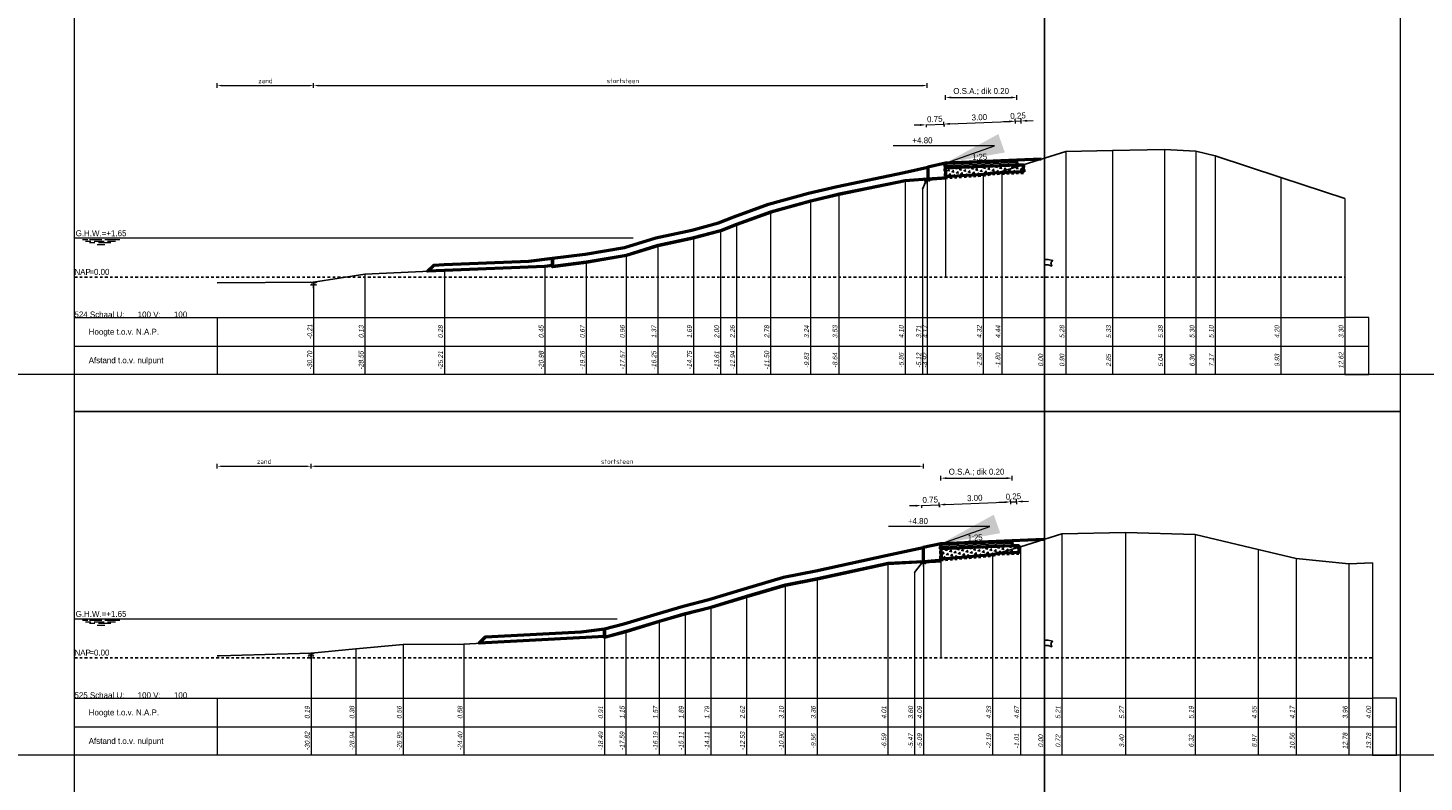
# Model space of a CAD drawing. Header units: metres. Extents: x 1155 to 1506, y 1546 to 1980.
# Tile 3 of 27: x 1250 to 1309, y 1595 to 1627. Entities that reach past the tile are written whole.
import ezdxf
from ezdxf.enums import TextEntityAlignment as Align

# ---------------------------------------------------------------- set-up
doc = ezdxf.new("R2010")
doc.units = ezdxf.units.M
doc.header["$LTSCALE"] = 0.1
doc.linetypes.add('geotextiel', pattern=[0.2, -0.1, 0.1])
doc.linetypes.add('NAP', pattern=[20, 12.5, -2.5, 2.5, -2.5])
for name, color, linetype in [('758', 7, 'Continuous'), ('BS-STORTSTEEN', 6, 'Continuous'), ('BS-ZANDLIJN', 32, 'Continuous'), ('THEORETISCHE_NULLIJN', 255, 'Continuous')]:
    doc.layers.add(name, color=color, linetype=linetype)
for name, color, linetype, lineweight in [('DP-BS-Maatvoering', 2, 'Continuous', 0), ('DP-BS-Matenbalk_verlenglijnen', 253, 'Continuous', 0), ('DP-BS-profiel', 2, 'Continuous', 25), ('DP-Matenbalk', 1, 'Continuous', 18), ('DP-Matenbalk_bestaandehoogten', 6, 'Continuous', 25), ('DP-Matenbalk_teksten', 7, 'Continuous', 25), ('DP-NAP-lijn', 6, 'NAP', 25), ('DP-NW-arcering_asfalt', 1, 'Continuous', 18), ('DP-NW-arcering_funderingslaag', 211, 'Continuous', 13), ('DP-NW-geotextiel', 3, 'geotextiel', 35), ('DP-NW-Maatvoering', 7, 'Continuous', 35), ('DP-NW-Matenbalk_verlenglijnen', 135, 'Continuous', 0), ('DP-NW-profiel', 4, 'Continuous', 50), ('DP-waterlijn', 1, 'Continuous', 13), ('DP-Waterlijn_tekst', 7, 'Continuous', 35), ('maatvoering-leadr', 7, 'Continuous', 30), ('maatvoering-lin', 7, 'Continuous', 20), ('TL-2.5mm Tekst', 7, 'Continuous', 25)]:
    doc.layers.add(name, color=color, linetype=linetype, lineweight=lineweight)
doc.styles.add('bestomschr', font='isocp.shx', dxfattribs={"width": 0.96})
doc.styles.add('dp-besthgt', font='StagCAD.ttf', dxfattribs={"oblique": 10, "height": 0.2})
doc.styles.add('GM25mm', font='StagCAD.ttf', dxfattribs={"width": 0.96, "height": 2.5})
doc.styles.add('StagCAD', font='StagCAD.ttf')
doc.dimstyles.new('best-maatv', dxfattribs={"dimscale": 0.1, "dimtxt": 2, "dimasz": 2, "dimexe": 1, "dimexo": 0, "dimgap": 1, "dimtad": 1, "dimrnd": 0.001, "dimzin": 1, "dimdsep": 46, "dimtxsty": 'bestomschr', "dimcen": 0.09, "dimclrd": 212, "dimclre": 212, "dimclrt": 2, "dimazin": 0, "dimtfac": 1, "dimtix": 1, "dimtmove": 0, "dimatfit": 3, "dimfxl": 1, "dimfxlon": 1, "dimtvp": 0.83, "dimtolj": 1, "dimtzin": 0, "dimlwd": 9, "dimlwe": 9, "dimarcsym": 0})
doc.dimstyles.new('GM-maatvoering', dxfattribs={"dimtxt": 2.5, "dimasz": 2.5, "dimexe": 1, "dimexo": 0, "dimgap": 1, "dimtad": 1, "dimrnd": 0.001, "dimzin": 1, "dimdsep": 46, "dimtxsty": 'StagCAD', "dimcen": 0.09, "dimclrd": 1, "dimclre": 1, "dimclrt": 7, "dimazin": 0, "dimtfac": 1, "dimtix": 1, "dimtmove": 0, "dimatfit": 3, "dimfxl": 1, "dimfxlon": 1, "dimtvp": 0.83, "dimtolj": 1, "dimtzin": 0, "dimlwd": 15, "dimlwe": 15, "dimarcsym": 0})

# ---------------------------------------------------------------- blocks, each defined once
blk = doc.blocks.new('83')
at = {"layer": '758'}
for points in [[(-0.156, 0), (-0.078, -0.039)], [(-0.078, -0.039), (0, 0)], [(0, 0), (0.078, -0.039)], [(0, 0), (0, -0.312)], [(0.078, -0.039), (0.156, 0)], [(-0.156, -0.156), (-0.078, -0.117)], [(0, -0.156), (-0.078, -0.117)], [(0.078, -0.117), (0, -0.156)], [(0.078, -0.117), (0.156, -0.156)]]:
    blk.add_lwpolyline(points, dxfattribs=at)
blk = doc.blocks.new('*D103')
at = {"layer": 'Defpoints', "color": 0, "transparency": 16777216}
for p in [(1287.465, 1608.297), (1287.465, 1604.328), (1261.739, 1600.436)]:
    blk.add_point(p, dxfattribs=at)
at = {"layer": 'DP-BS-Maatvoering', "color": 212, "lineweight": 9, "transparency": 16777216}
for p, q in [((1261.739, 1608.197), (1261.739, 1608.397)), ((1287.465, 1608.197), (1287.465, 1608.397)), ((1261.939, 1608.297), (1287.265, 1608.297))]:
    blk.add_line(p, q, dxfattribs=at)
at = {"layer": 'DP-BS-Maatvoering', "color": 212, "transparency": 16777216}
for points in [[(1261.939, 1608.33), (1261.939, 1608.263), (1261.739, 1608.297)], [(1287.265, 1608.33), (1287.265, 1608.263), (1287.465, 1608.297)]]:
    blk.add_solid(points, dxfattribs=at)
at = {"layer": 'DP-BS-Maatvoering', "color": 2, "transparency": 16777216, "insert": (1274.602, 1608.497), "char_height": 0.2, "attachment_point": 5, "style": 'bestomschr'}
blk.add_mtext('\\A1;stortsteen', dxfattribs=at)
blk = doc.blocks.new('*D102')
at = {"layer": 'Defpoints', "color": 0, "transparency": 16777216}
for p in [(1261.739, 1608.297), (1257.8, 1600.332), (1261.739, 1600.436)]:
    blk.add_point(p, dxfattribs=at)
at = {"layer": 'DP-BS-Maatvoering', "color": 212, "lineweight": 9, "transparency": 16777216}
for p, q in [((1257.8, 1608.197), (1257.8, 1608.397)), ((1261.739, 1608.197), (1261.739, 1608.397)), ((1258, 1608.297), (1261.539, 1608.297))]:
    blk.add_line(p, q, dxfattribs=at)
at = {"layer": 'DP-BS-Maatvoering', "color": 212, "transparency": 16777216}
for points in [[(1258, 1608.33), (1258, 1608.263), (1257.8, 1608.297)], [(1261.539, 1608.33), (1261.539, 1608.263), (1261.739, 1608.297)]]:
    blk.add_solid(points, dxfattribs=at)
at = {"layer": 'DP-BS-Maatvoering', "color": 2, "transparency": 16777216, "insert": (1259.769, 1608.497), "char_height": 0.2, "attachment_point": 5, "style": 'bestomschr'}
blk.add_mtext('\\A1;zand', dxfattribs=at)
blk = doc.blocks.new('*D101')
at = {"layer": 'Defpoints', "color": 0, "transparency": 16777216}
for p in [(1287.63, 1624.297), (1287.63, 1620.409), (1261.848, 1616.036)]:
    blk.add_point(p, dxfattribs=at)
at = {"layer": 'DP-BS-Maatvoering', "color": 212, "lineweight": 9, "transparency": 16777216}
for p, q in [((1261.848, 1624.197), (1261.848, 1624.397)), ((1262.048, 1624.297), (1287.43, 1624.297)), ((1287.63, 1624.197), (1287.63, 1624.397))]:
    blk.add_line(p, q, dxfattribs=at)
at = {"layer": 'DP-BS-Maatvoering', "color": 212, "transparency": 16777216}
for points in [[(1262.048, 1624.33), (1262.048, 1624.263), (1261.848, 1624.297)], [(1287.43, 1624.33), (1287.43, 1624.263), (1287.63, 1624.297)]]:
    blk.add_solid(points, dxfattribs=at)
at = {"layer": 'DP-BS-Maatvoering', "color": 2, "transparency": 16777216, "insert": (1274.84, 1624.497), "char_height": 0.2, "attachment_point": 5, "style": 'bestomschr'}
blk.add_mtext('\\A1;stortsteen', dxfattribs=at)
blk = doc.blocks.new('*D100')
at = {"layer": 'Defpoints', "color": 0, "transparency": 16777216}
for p in [(1261.848, 1624.297), (1257.8, 1616.001), (1261.848, 1616.036)]:
    blk.add_point(p, dxfattribs=at)
at = {"layer": 'DP-BS-Maatvoering', "color": 212, "lineweight": 9, "transparency": 16777216}
for p, q in [((1257.8, 1624.197), (1257.8, 1624.397)), ((1258, 1624.297), (1261.648, 1624.297)), ((1261.848, 1624.197), (1261.848, 1624.397))]:
    blk.add_line(p, q, dxfattribs=at)
at = {"layer": 'DP-BS-Maatvoering', "color": 212, "transparency": 16777216}
for points in [[(1258, 1624.33), (1258, 1624.263), (1257.8, 1624.297)], [(1261.648, 1624.33), (1261.648, 1624.263), (1261.848, 1624.297)]]:
    blk.add_solid(points, dxfattribs=at)
at = {"layer": 'DP-BS-Maatvoering', "color": 2, "transparency": 16777216, "insert": (1259.824, 1624.497), "char_height": 0.2, "attachment_point": 5, "style": 'bestomschr'}
blk.add_mtext('\\A1;zand', dxfattribs=at)
blk = doc.blocks.new('131', base_point=(1177.325884, 0))
at = {"layer": 'THEORETISCHE_NULLIJN'}
blk.add_lwpolyline([(1177.325884, 0), (1177.325884, 0.5), (1177.450884, 0.5), (1177.607134, 0.46875), (1177.544634, 0.40625), (1177.575884, 0.3125), (1177.450884, 0.34375), (1177.325884, 0.34375)], dxfattribs=at)
blk = doc.blocks.new('*D52')
at = {"layer": 'Defpoints', "color": 0, "transparency": 16777216}
for p in [(2.932, 6.557), (0, 4.8), (2.998, 4.92)]:
    blk.add_point(p, dxfattribs=at)
at = {"layer": 'maatvoering-lin', "color": 1, "lineweight": 15, "transparency": 16777216}
for p, q in [((-0.061, 6.337), (-0.069, 6.537)), ((0.184, 6.447), (2.682, 6.547)), ((2.936, 6.457), (2.928, 6.657))]:
    blk.add_line(p, q, dxfattribs=at)
at = {"layer": 'maatvoering-lin', "color": 1, "transparency": 16777216}
for points in [[(0.183, 6.489), (0.186, 6.406), (-0.065, 6.437)], [(2.681, 6.589), (2.684, 6.506), (2.932, 6.557)]]:
    blk.add_solid(points, dxfattribs=at)
at = {"layer": 'maatvoering-lin', "color": 7, "transparency": 16777216, "insert": (1.424, 6.722), "char_height": 0.25, "attachment_point": 5, "rotation": 2.29061, "style": 'StagCAD'}
blk.add_mtext('\\A1;3.00', dxfattribs=at)
blk = doc.blocks.new('*D53')
at = {"layer": 'Defpoints', "color": 0, "transparency": 16777216}
for p in [(3.182, 6.567), (3.006, 4.72), (3.255, 4.73)]:
    blk.add_point(p, dxfattribs=at)
at = {"layer": 'maatvoering-lin', "color": 1, "lineweight": 15, "transparency": 16777216}
for p, q in [((2.682, 6.547), (2.433, 6.537)), ((2.936, 6.457), (2.928, 6.657)), ((2.932, 6.557), (3.182, 6.567)), ((3.186, 6.467), (3.178, 6.667)), ((3.432, 6.577), (3.682, 6.587))]:
    blk.add_line(p, q, dxfattribs=at)
at = {"layer": 'maatvoering-lin', "color": 1, "transparency": 16777216}
for points in [[(2.681, 6.589), (2.684, 6.506), (2.932, 6.557)], [(3.43, 6.619), (3.433, 6.536), (3.182, 6.567)]]:
    blk.add_solid(points, dxfattribs=at)
at = {"layer": 'maatvoering-lin', "color": 7, "transparency": 16777216, "insert": (3.048, 6.787), "char_height": 0.25, "attachment_point": 5, "rotation": 2.29061, "style": 'StagCAD'}
blk.add_mtext('\\A1;0.25', dxfattribs=at)
blk = doc.blocks.new('*D54')
at = {"layer": 'Defpoints', "color": 0, "transparency": 16777216}
for p in [(2.998, 7.555), (0, 4.8), (2.998, 4.92)]:
    blk.add_point(p, dxfattribs=at)
at = {"layer": 'DP-NW-Maatvoering', "color": 1, "lineweight": 15, "transparency": 16777216}
for p, q in [((0, 7.455), (0, 7.655)), ((2.998, 7.455), (2.998, 7.655)), ((0.25, 7.555), (2.748, 7.555))]:
    blk.add_line(p, q, dxfattribs=at)
at = {"layer": 'DP-NW-Maatvoering', "color": 1, "transparency": 16777216}
for points in [[(0.25, 7.597), (0.25, 7.513), (0, 7.555)], [(2.748, 7.597), (2.748, 7.513), (2.998, 7.555)]]:
    blk.add_solid(points, dxfattribs=at)
at = {"layer": 'DP-NW-Maatvoering', "color": 7, "transparency": 16777216, "insert": (1.499, 7.805), "char_height": 0.25, "attachment_point": 5, "style": 'StagCAD'}
blk.add_mtext('\\A1;O.S.A.; dik 0.20 ', dxfattribs=at)
blk = doc.blocks.new('*D55')
at = {"layer": 'Defpoints', "color": 0, "transparency": 16777216}
for p in [(-0.815, 6.407), (-0.065, 6.437), (-0.065, 6.437)]:
    blk.add_point(p, dxfattribs=at)
at = {"layer": 'maatvoering-lin', "color": 1, "lineweight": 15, "transparency": 16777216}
for p, q in [((0.184, 6.447), (0.434, 6.457)), ((-1.065, 6.397), (-1.314, 6.387)), ((-0.815, 6.407), (-0.065, 6.437)), ((-0.815, 6.407), (-0.811, 6.308)), ((-0.065, 6.437), (-0.061, 6.337))]:
    blk.add_line(p, q, dxfattribs=at)
at = {"layer": 'maatvoering-lin', "color": 1, "transparency": 16777216}
for points in [[(0.183, 6.489), (0.186, 6.406), (-0.065, 6.437)], [(-1.066, 6.439), (-1.063, 6.356), (-0.815, 6.407)]]:
    blk.add_solid(points, dxfattribs=at)
at = {"layer": 'maatvoering-lin', "color": 7, "transparency": 16777216, "insert": (-0.449, 6.647), "char_height": 0.25, "attachment_point": 5, "rotation": 2.29061, "style": 'StagCAD'}
blk.add_mtext('\\A1;0.75', dxfattribs=at)
blk = doc.blocks.new('*U22')
at = {"layer": 'DP-NAP-lijn'}
blk.add_line((0, 0), (533.75, 0), dxfattribs=at)
at = {"layer": 'DP-waterlijn'}
for p, q in [((0, 16.5), (234.72, 16.5)), ((3.38, 15.8), (5.63, 15.8)), ((4.71, 15.1), (6.95, 15.1)), ((6.33, 15.8), (11.56, 15.8)), ((8.57, 14.4), (6.38, 14.4)), ((8.25, 15.1), (12.51, 15.1)), ((9.6, 13.7), (12.74, 13.7)), ((15.31, 14.4), (10.04, 14.4)), ((12.73, 15.8), (19.08, 15.8)), ((13.84, 15.1), (17.21, 15.1))]:
    blk.add_line(p, q, dxfattribs=at)
at = {"layer": 'DP-NAP-lijn', "style": 'StagCAD'}
blk.add_text('NAP', height=2.5, dxfattribs=at).set_placement((0, 1))
blk.add_attdef('NAPLIJN', (6.25, 1), '', height=2.5, dxfattribs=at)
at = {"layer": 'DP-Waterlijn_tekst', "style": 'StagCAD'}
blk.add_attdef('WP', text='', height=2.5, dxfattribs=at).set_placement((11.17, 16.5), align=Align.BOTTOM_CENTER)
blk = doc.blocks.new('*U21')
at = {"layer": 'DP-NAP-lijn'}
blk.add_line((0, 0), (545.36, 0), dxfattribs=at)
at = {"layer": 'DP-waterlijn'}
for p, q in [((0, 16.5), (228.08, 16.5)), ((3.38, 15.8), (5.63, 15.8)), ((4.71, 15.1), (6.95, 15.1)), ((6.33, 15.8), (11.56, 15.8)), ((8.57, 14.4), (6.38, 14.4)), ((8.25, 15.1), (12.51, 15.1)), ((9.6, 13.7), (12.74, 13.7)), ((15.31, 14.4), (10.04, 14.4)), ((12.73, 15.8), (19.08, 15.8)), ((13.84, 15.1), (17.21, 15.1))]:
    blk.add_line(p, q, dxfattribs=at)
at = {"layer": 'DP-NAP-lijn', "style": 'StagCAD'}
blk.add_text('NAP', height=2.5, dxfattribs=at).set_placement((0, 1))
blk.add_attdef('NAPLIJN', (6.25, 1), '', height=2.5, dxfattribs=at)
at = {"layer": 'DP-Waterlijn_tekst', "style": 'StagCAD'}
blk.add_attdef('WP', text='', height=2.5, dxfattribs=at).set_placement((11.17, 16.5), align=Align.BOTTOM_CENTER)
blk = doc.blocks.new('dwp2')
at = {"layer": 'DP-NW-arcering_asfalt'}
for points in [[(0.002, 4.75), (3.002, 4.87)], [(0.004, 4.7), (3.004, 4.82)], [(0.006, 4.65), (3.006, 4.77)]]:
    blk.add_lwpolyline(points, dxfattribs=at)
at = {"layer": 'DP-NW-Matenbalk_verlenglijnen'}
blk.add_line((0, 4.8), (0, 0), dxfattribs=at)
at = {"layer": 'DP-NW-profiel'}
blk.add_lwpolyline([(3.008, 4.72), (3, 4.92), (0, 4.8), (0.008, 4.6)], close=True, dxfattribs=at)
at = {"layer": 'maatvoering-leadr', "color": 7, "insert": (-0.544, 5.624), "char_height": 0.25, "attachment_point": 9, "style": 'StagCAD'}
blk.add_mtext('\\A1;+4.80', dxfattribs=at)
at = {"layer": 'TL-2.5mm Tekst', "style": 'GM25mm', "width": 0.96}
blk.add_text('1:25', height=0.25, rotation=2.29061, dxfattribs=at).set_placement((1.446, 4.858), align=Align.BOTTOM_CENTER)
at = {"layer": 'DP-NW-Maatvoering'}
dim = blk.add_linear_dim(base=(2.998, 7.555), p1=(0, 4.8), p2=(2.998, 4.92), text='O.S.A.; dik 0.20 ', dimstyle='GM-maatvoering', dxfattribs=at)
dim.commit()
dim.dimension.update_dxf_attribs({"geometry": '*D54', "text_midpoint": (1.499, 7.805)})
at = {"layer": 'maatvoering-lin'}
for p1, p2, distance, picture, middle in [((-0.815, 6.407), (-0.065, 6.437), 0, '*D55', (-0.449, 6.647)), ((0, 4.8), (2.998, 4.92), 1.639, '*D52', (1.424, 6.722))]:
    dim = blk.add_aligned_dim(p1=p1, p2=p2, distance=distance, dimstyle='GM-maatvoering', dxfattribs=at)
    dim.commit()
    dim.dimension.update_dxf_attribs({"geometry": picture, "text_midpoint": middle})
dim = blk.add_aligned_dim(p1=(3.006, 4.72), p2=(3.255, 4.73), distance=1.839, dimstyle='GM-maatvoering', override={"dimtad": 3}, dxfattribs=at)
dim.commit()
dim.dimension.update_dxf_attribs({"geometry": '*D53', "text_midpoint": (3.048, 6.787)})
at = {"layer": 'maatvoering-leadr', "annotation_type": 0, "has_hookline": 1, "hookline_direction": 1, "text_width": 0.75}
blk.add_leader([(0, 4.8), (2.056, 5.524), (-0.444, 5.524)], dimstyle='GM-maatvoering', override={"dimscale": 0, "dimgap": 1, "dimtad": 1}, dxfattribs=at)

msp = doc.modelspace()

# ---------------------------------------------------------------- hatches: boundary and pattern name
at = {"layer": 'DP-NW-arcering_funderingslaag'}
h = msp.add_hatch(dxfattribs=at)
h.set_pattern_fill('TRIANG', color=256, scale=0.02, angle=45)
h.set_pattern_definition([(105, (-21.35405, 0), (-0.18400887, 0.049305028), [0.09525, -0.09525]), (165, (-21.35405, 0), (-0.134703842, -0.134703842), [0.09525, -0.09525]), (45, (-21.44605, 0.02465), (-0.049305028, 0.18400887), [0.09525, -0.09525])])
h.paths.add_polyline_path([(1290.382, 1620.621), (1289.974, 1620.557), (1288.417, 1620.458), (1288.402, 1620.842), (1291.399, 1620.962), (1291.652, 1620.972), (1291.664, 1620.672)])
h = msp.add_hatch(dxfattribs=at)
h.set_pattern_fill('TRIANG', color=256, scale=0.02, angle=45)
h.set_pattern_definition([(105, (-22.9927, 0), (-0.18400887, 0.049305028), [0.09525, -0.09525]), (165, (-22.9927, 0), (-0.134703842, -0.134703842), [0.09525, -0.09525]), (45, (-23.0847, 0.02465), (-0.049305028, 0.18400887), [0.09525, -0.09525])])
h.paths.add_polyline_path([(1288.227, 1604.393), (1288.209, 1604.842), (1291.207, 1604.962), (1291.459, 1604.972), (1291.471, 1604.672), (1290.581, 1604.636), (1290.371, 1604.576)])

# ---------------------------------------------------------------- linework, layer by layer
at = {"layer": 'BS-STORTSTEEN'}
for points in [[(1261.848, 1616.036), (1264.007, 1616.367), (1267.341, 1616.526), (1271.569, 1616.696), (1273.297, 1616.91), (1274.979, 1617.204), (1276.306, 1617.614), (1277.801, 1617.934), (1278.947, 1618.238), (1279.611, 1618.506), (1281.049, 1619.024), (1282.719, 1619.482), (1283.914, 1619.768), (1286.697, 1620.34), (1287.63, 1620.409)], [(1261.739, 1600.436), (1263.621, 1600.618), (1265.606, 1600.803), (1268.16, 1600.823), (1274.068, 1601.149), (1274.97, 1601.391), (1276.367, 1601.815), (1277.451, 1602.134), (1278.533, 1602.405), (1280.028, 1602.859), (1281.655, 1603.339), (1283.002, 1603.603), (1285.967, 1604.251), (1287.465, 1604.328)]]:
    msp.add_lwpolyline(points, dxfattribs=at)
at = {"layer": 'BS-ZANDLIJN'}
for points in [[(1257.8, 1616.001), (1261.848, 1616.036)], [(1257.8, 1600.332), (1257.881, 1600.334), (1261.739, 1600.436)]]:
    msp.add_lwpolyline(points, dxfattribs=at)
at = {"layer": 'Defpoints', "color": 5}
msp.add_lwpolyline([(1292.557, 1545.747), (1292.557, 1980.151)], dxfattribs=at)
at = {"layer": 'Defpoints', "color": 143, "lineweight": 0, "ltscale": 5, "flags": 128}
for points in [[(1251.8, 1690.593), (1307.5, 1690.593), (1307.5, 1610.593), (1251.8, 1610.593)], [(1251.8, 1610.593), (1307.5, 1610.593), (1307.5, 1545.747), (1251.8, 1545.747)]]:
    msp.add_lwpolyline(points, close=True, dxfattribs=at)
at = {"layer": 'Defpoints', "color": 250, "lineweight": 0}
for points in [[(1339.966, 1612.151), (1208.8, 1612.151)], [(1339.966, 1596.151), (1208.8, 1596.151)]]:
    msp.add_lwpolyline(points, dxfattribs=at)
at = {"layer": 'DP-BS-Matenbalk_verlenglijnen'}
for points in [[(1293.448, 1621.526), (1293.448, 1612.151)], [(1295.407, 1621.569), (1295.407, 1612.151)], [(1297.59, 1621.617), (1297.59, 1612.151)], [(1298.916, 1621.538), (1298.916, 1612.151)], [(1299.72, 1621.341), (1299.72, 1612.151)], [(1290.757, 1620.68), (1290.757, 1612.151)], [(1286.697, 1620.34), (1286.697, 1612.151)], [(1287.63, 1620.409), (1287.63, 1612.151)], [(1289.974, 1620.557), (1289.974, 1612.151)], [(1302.483, 1620.437), (1302.483, 1612.151)], [(1282.719, 1619.482), (1282.719, 1612.151)], [(1283.914, 1619.768), (1283.914, 1612.151)], [(1287.434, 1619.948), (1287.434, 1612.151)], [(1305.175, 1619.546), (1305.175, 1612.151)], [(1281.049, 1619.024), (1281.049, 1612.151)], [(1279.611, 1618.506), (1279.611, 1612.151)], [(1277.801, 1617.934), (1277.801, 1612.151)], [(1278.947, 1618.238), (1278.947, 1612.151)], [(1274.979, 1617.204), (1274.979, 1612.151)], [(1276.306, 1617.614), (1276.306, 1612.151)], [(1271.569, 1616.696), (1271.569, 1612.151)], [(1273.297, 1616.91), (1273.297, 1612.151)], [(1261.848, 1616.036), (1261.848, 1612.151)], [(1264.007, 1616.367), (1264.007, 1612.151)], [(1267.341, 1616.526), (1267.341, 1612.151)], [(1292.557, 1616.242), (1292.557, 1612.151)], [(1293.282, 1605.454), (1293.282, 1596.151)], [(1295.961, 1605.514), (1295.961, 1596.151)], [(1298.878, 1605.431), (1298.878, 1596.151)], [(1291.547, 1604.917), (1291.547, 1596.151)], [(1285.967, 1604.251), (1285.967, 1596.151)], [(1287.465, 1604.328), (1287.465, 1596.151)], [(1290.371, 1604.576), (1290.371, 1596.151)], [(1301.528, 1604.792), (1301.528, 1596.151)], [(1303.121, 1604.415), (1303.121, 1596.151)], [(1306.336, 1604.245), (1306.336, 1596.151)], [(1287.091, 1603.838), (1287.091, 1596.151)], [(1305.344, 1604.201), (1305.344, 1596.151)], [(1281.655, 1603.339), (1281.655, 1596.151)], [(1283.002, 1603.603), (1283.002, 1596.151)], [(1280.028, 1602.859), (1280.028, 1596.151)], [(1277.451, 1602.134), (1277.451, 1596.151)], [(1278.533, 1602.405), (1278.533, 1596.151)], [(1274.97, 1601.391), (1274.97, 1596.151)], [(1276.367, 1601.815), (1276.367, 1596.151)], [(1265.606, 1600.803), (1265.606, 1596.151)], [(1268.16, 1600.823), (1268.16, 1596.151)], [(1274.068, 1601.149), (1274.068, 1596.151)], [(1261.739, 1600.436), (1261.739, 1596.151)], [(1263.621, 1600.618), (1263.621, 1596.151)], [(1292.557, 1600.242), (1292.557, 1596.151)]]:
    msp.add_lwpolyline(points, dxfattribs=at)
at = {"layer": 'DP-BS-profiel'}
for points in [[(1287.434, 1619.948), (1287.63, 1620.409), (1289.974, 1620.557), (1290.757, 1620.68), (1293.448, 1621.526), (1295.407, 1621.569), (1297.59, 1621.617), (1298.916, 1621.538), (1299.72, 1621.341), (1302.483, 1620.437), (1305.175, 1619.546)], [(1287.091, 1603.838), (1287.465, 1604.328), (1290.371, 1604.576), (1291.547, 1604.917), (1293.282, 1605.454), (1295.961, 1605.514), (1298.878, 1605.431), (1301.528, 1604.792), (1303.121, 1604.415), (1305.344, 1604.201), (1306.336, 1604.245)]]:
    msp.add_lwpolyline(points, dxfattribs=at)
at = {"layer": 'DP-Matenbalk'}
for points in [[(1257.8, 1612.151), (1251.8, 1612.151), (1251.8, 1614.551), (1257.8, 1614.551)], [(1257.8, 1614.551), (1305.175, 1614.551)], [(1257.8, 1614.551), (1257.8, 1612.151)], [(1305.175, 1612.151), (1306.175, 1612.151), (1306.175, 1614.551), (1305.175, 1614.551)], [(1251.8, 1613.351), (1257.8, 1613.351)], [(1257.8, 1613.351), (1305.175, 1613.351)], [(1305.175, 1613.351), (1306.175, 1613.351)], [(1305.175, 1612.151), (1257.8, 1612.151)], [(1257.8, 1596.151), (1251.8, 1596.151), (1251.8, 1598.551), (1257.8, 1598.551)], [(1257.8, 1598.551), (1306.336, 1598.551)], [(1257.8, 1598.551), (1257.8, 1596.151)], [(1306.336, 1596.151), (1307.336, 1596.151), (1307.336, 1598.551), (1306.336, 1598.551)], [(1251.8, 1597.351), (1257.8, 1597.351)], [(1257.8, 1597.351), (1306.336, 1597.351)], [(1306.336, 1597.351), (1307.336, 1597.351)], [(1306.336, 1596.151), (1257.8, 1596.151)]]:
    msp.add_lwpolyline(points, dxfattribs=at)
at = {"layer": 'DP-NW-geotextiel', "ltscale": 10, "flags": 128}
for points in [[(1291.702, 1620.974), (1291.716, 1620.624), (1290.387, 1620.571), (1289.98, 1620.507), (1288.369, 1620.405), (1288.344, 1621.03)], [(1291.509, 1604.974), (1291.523, 1604.624), (1290.589, 1604.587), (1290.38, 1604.526), (1288.18, 1604.338), (1288.152, 1605.031)]]:
    msp.add_lwpolyline(points, dxfattribs=at)
at = {"layer": 'DP-NW-profiel'}
for points in [[(1287.633, 1620.359), (1286.703, 1620.29), (1283.925, 1619.719), (1282.731, 1619.433), (1281.064, 1618.976), (1279.629, 1618.459), (1278.963, 1618.19), (1277.813, 1617.885), (1276.319, 1617.565), (1274.991, 1617.155), (1273.304, 1616.86), (1271.887, 1616.685), (1271.887, 1617.037), (1273.252, 1617.206), (1274.909, 1617.496), (1276.23, 1617.904), (1277.731, 1618.225), (1278.852, 1618.523), (1279.504, 1618.786), (1280.959, 1619.31), (1282.644, 1619.772), (1283.849, 1620.06), (1286.655, 1620.637), (1287.649, 1620.868)], [(1292.421, 1621.203), (1291.394, 1621.162)], [(1287.457, 1604.277), (1285.973, 1604.201), (1283.012, 1603.554), (1281.667, 1603.29), (1280.043, 1602.811), (1278.547, 1602.356), (1277.464, 1602.085), (1276.381, 1601.767), (1274.983, 1601.342), (1274.068, 1601.097), (1274.068, 1601.459), (1274.887, 1601.679), (1276.281, 1602.102), (1277.372, 1602.423), (1278.453, 1602.694), (1279.942, 1603.146), (1281.583, 1603.63), (1282.941, 1603.896), (1285.894, 1604.541), (1287.457, 1604.88)], [(1292.507, 1605.214), (1291.201, 1605.162)]]:
    msp.add_lwpolyline(points, dxfattribs=at)
for points in [[(1288.419, 1620.417), (1288.402, 1620.842), (1288.394, 1621.042), (1287.649, 1620.868), (1287.649, 1620.36)], [(1290.382, 1620.621), (1289.974, 1620.557), (1288.417, 1620.458), (1288.402, 1620.842), (1291.399, 1620.962), (1291.652, 1620.972), (1291.664, 1620.672)], [(1271.887, 1617.037), (1271.887, 1616.735), (1271.569, 1616.696), (1267.341, 1616.526), (1266.631, 1616.492), (1266.894, 1616.754), (1267.33, 1616.775), (1270.894, 1616.919)], [(1288.23, 1604.316), (1288.209, 1604.842), (1288.201, 1605.042), (1287.457, 1604.88), (1287.457, 1604.277)], [(1288.227, 1604.393), (1288.209, 1604.842), (1291.207, 1604.962), (1291.459, 1604.972), (1291.471, 1604.672), (1290.581, 1604.636), (1290.371, 1604.576)], [(1274.068, 1601.149), (1268.803, 1600.858), (1269.068, 1601.123), (1273.088, 1601.345), (1274.068, 1601.459)]]:
    msp.add_lwpolyline(points, close=True, dxfattribs=at)

# ---------------------------------------------------------------- block references
at = {"layer": '758', "xscale": 0.8, "yscale": 0.8, "zscale": 0.8}
for p in [(1287.63, 1620.409), (1261.848, 1616.036), (1287.465, 1604.328), (1261.739, 1600.436)]:
    msp.add_blockref('83', p, dxfattribs=at)
at = {"layer": 'DP-NAP-lijn', "xscale": 0.1, "yscale": 0.1, "zscale": 0.1}
for name, p in [('*U22', (1251.8, 1616.242)), ('*U21', (1251.8, 1600.242))]:
    msp.add_blockref(name, p, dxfattribs=at).add_auto_attribs({'WP': 'G.H.W.=+1.65', 'NAPLIJN': '=0.00'})
at = {"layer": 'DP-NW-profiel'}
for p in [(1288.394, 1616.242), (1288.201, 1600.242)]:
    msp.add_blockref('dwp2', p, dxfattribs=at)
at = {"layer": 'THEORETISCHE_NULLIJN', "xscale": 1.199999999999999, "yscale": 1.5, "zscale": 1.199999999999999}
for p in [(1292.557, 1616.242), (1292.557, 1600.242)]:
    msp.add_blockref('131', p, dxfattribs=at)

# ---------------------------------------------------------------- texts
at = {"layer": 'DP-Matenbalk_bestaandehoogten', "style": 'dp-besthgt', "oblique": 10}
for s, p in [('-0.21', (1261.848, 1613.951)), ('0.13', (1264.007, 1613.951)), ('0.28', (1267.341, 1613.951)), ('0.45', (1271.569, 1613.951)), ('0.67', (1273.297, 1613.951)), ('0.96', (1274.979, 1613.951)), ('1.37', (1276.306, 1613.951)), ('1.69', (1277.801, 1613.951)), ('2.00', (1278.947, 1613.945)), ('2.26', (1279.611, 1613.951)), ('2.78', (1281.049, 1613.951)), ('3.24', (1282.719, 1613.951)), ('3.53', (1283.914, 1613.951)), ('4.10', (1286.697, 1613.951)), ('3.71', (1287.434, 1613.951)), ('4.17', (1287.699, 1613.951)), ('4.32', (1289.974, 1613.951)), ('4.44', (1290.757, 1613.951)), ('5.28', (1293.448, 1613.951)), ('5.33', (1295.407, 1613.951)), ('5.38', (1297.59, 1613.951)), ('5.30', (1298.916, 1613.951)), ('5.10', (1299.72, 1613.951)), ('4.20', (1302.483, 1613.951)), ('3.30', (1305.175, 1613.951)), ('-30.70', (1261.848, 1612.751)), ('-28.55', (1264.007, 1612.751)), ('-25.21', (1267.341, 1612.751)), ('-20.98', (1271.569, 1612.751)), ('-19.26', (1273.297, 1612.751)), ('-17.57', (1274.979, 1612.751)), ('-16.25', (1276.306, 1612.751)), ('-14.75', (1277.801, 1612.751)), ('-13.61', (1278.947, 1612.751)), ('-12.94', (1279.611, 1612.751)), ('-11.50', (1281.049, 1612.751)), ('-9.83', (1282.719, 1612.751)), ('-8.64', (1283.914, 1612.751)), ('-5.86', (1286.697, 1612.751)), ('-5.12', (1287.434, 1612.751)), ('-4.92', (1287.699, 1612.751)), ('-2.58', (1289.974, 1612.751)), ('-1.80', (1290.757, 1612.751)), ('12.62', (1305.175, 1612.751)), ('0.00', (1292.557, 1612.751)), ('0.90', (1293.448, 1612.751)), ('2.85', (1295.407, 1612.751)), ('5.04', (1297.59, 1612.751)), ('6.36', (1298.916, 1612.751)), ('7.17', (1299.72, 1612.751)), ('9.93', (1302.483, 1612.751)), ('0.19', (1261.739, 1597.951)), ('0.38', (1263.621, 1597.951)), ('0.56', (1265.606, 1597.951)), ('0.58', (1268.16, 1597.951)), ('0.91', (1274.068, 1597.951)), ('1.15', (1274.97, 1597.951)), ('1.57', (1276.367, 1597.951)), ('1.89', (1277.451, 1597.951)), ('1.79', (1278.533, 1597.951)), ('2.62', (1280.028, 1597.951)), ('3.10', (1281.655, 1597.951)), ('3.36', (1283.002, 1597.951)), ('4.01', (1285.967, 1597.951)), ('3.60', (1287.091, 1597.951)), ('4.09', (1287.465, 1597.951)), ('4.33', (1290.371, 1597.951)), ('4.67', (1291.547, 1597.951)), ('5.21', (1293.282, 1597.951)), ('5.27', (1295.961, 1597.951)), ('5.19', (1298.878, 1597.951)), ('4.55', (1301.528, 1597.951)), ('4.17', (1303.121, 1597.951)), ('3.96', (1305.344, 1597.951)), ('4.00', (1306.336, 1597.951)), ('-30.82', (1261.739, 1596.751)), ('-28.94', (1263.621, 1596.751)), ('-26.95', (1265.606, 1596.751)), ('-24.40', (1268.16, 1596.751)), ('-18.49', (1274.068, 1596.751)), ('-17.59', (1274.97, 1596.751)), ('-16.19', (1276.367, 1596.751)), ('-15.11', (1277.451, 1596.751)), ('-14.11', (1278.533, 1596.751)), ('-12.53', (1280.028, 1596.751)), ('-10.90', (1281.655, 1596.751)), ('-9.56', (1283.002, 1596.751)), ('-6.59', (1285.967, 1596.751)), ('-5.47', (1287.091, 1596.751)), ('-5.09', (1287.465, 1596.751)), ('-2.19', (1290.371, 1596.751)), ('-1.01', (1291.547, 1596.751)), ('0.00', (1292.557, 1596.751)), ('0.72', (1293.282, 1596.751)), ('3.40', (1295.961, 1596.751)), ('6.32', (1298.878, 1596.751)), ('8.97', (1301.528, 1596.751)), ('10.56', (1303.121, 1596.751)), ('12.78', (1305.344, 1596.751)), ('13.78', (1306.336, 1596.751))]:
    msp.add_text(s, height=0.2, rotation=90, dxfattribs=at).set_placement(p, align=Align.BOTTOM_CENTER)
at = {"layer": 'DP-Matenbalk_teksten', "style": 'StagCAD'}
for s, p in [('524 Schaal U:      100 V:      100', (1251.8, 1614.551)), ('525 Schaal U:      100 V:      100', (1251.8, 1598.551))]:
    msp.add_text(s, height=0.25, dxfattribs=at).set_placement(p)
for s, p in [('Hoogte t.o.v. N.A.P.', (1252.4, 1613.951)), ('Afstand t.o.v. nulpunt', (1252.4, 1612.751)), ('Hoogte t.o.v. N.A.P.', (1252.4, 1597.951)), ('Afstand t.o.v. nulpunt', (1252.4, 1596.751))]:
    msp.add_text(s, height=0.25, dxfattribs=at).set_placement(p, align=Align.MIDDLE_LEFT)

# ---------------------------------------------------------------- dimensions: what is measured, and where the dimension line sits
at = {"layer": 'DP-BS-Maatvoering'}
for base, p1, p2, text, picture, middle in [((1261.848, 1624.297), (1257.8, 1616.001), (1261.848, 1616.036), 'zand', '*D100', (1259.824, 1624.297)), ((1287.63, 1624.297), (1261.848, 1616.036), (1287.63, 1620.409), 'stortsteen', '*D101', (1274.84, 1624.297)), ((1261.739, 1608.297), (1257.8, 1600.332), (1261.739, 1600.436), 'zand', '*D102', (1259.769, 1608.297)), ((1287.465, 1608.297), (1261.739, 1600.436), (1287.465, 1604.328), 'stortsteen', '*D103', (1274.602, 1608.297))]:
    dim = msp.add_linear_dim(base=base, p1=p1, p2=p2, text=text, dimstyle='best-maatv', dxfattribs=at)
    dim.commit()
    dim.dimension.update_dxf_attribs({"geometry": picture, "text_midpoint": middle, "dimtype": 160})

doc.saveas('drawing.dxf')
